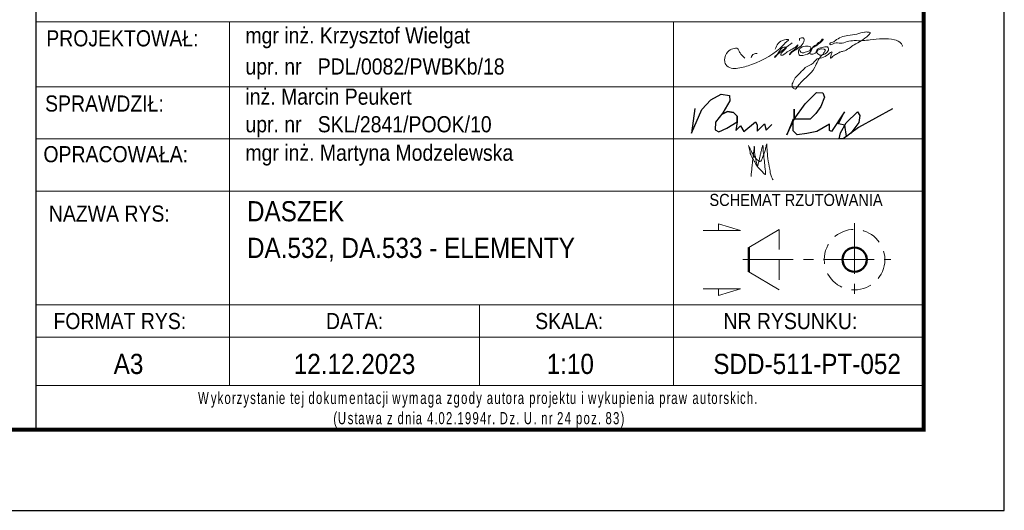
# Model space of a CAD drawing. Header units: millimetres. Extents: x -865 to -433, y 12374 to 12747.
# Tile 4 of 7: x -561 to -439, y 12374 to 12435. Entities that reach past the tile are written whole.
import ezdxf
from ezdxf.enums import TextEntityAlignment as Align

# ---------------------------------------------------------------- set-up
doc = ezdxf.new("R2010")
doc.units = ezdxf.units.MM
doc.header["$LTSCALE"] = 10
doc.linetypes.add('HIDDEN', pattern=[0.375, 0.25, -0.125])
doc.linetypes.add('MITTE', pattern=[2, 1.25, -0.25, 0.25, -0.25])
doc.layers.add('_FORMATKA', color=8, linetype='Continuous', plot=False)
for name, color, linetype, lineweight in [('_RAMKA', 7, 'Continuous', 35), ('_Tabelka', 7, 'Continuous', 25), ('PS_DIM', 4, 'Continuous', 13), ('PS_Hidden', 2, 'HIDDEN', 9), ('PS_MIDLINE', 5, 'MITTE', 13), ('PS_Pos', 1, 'Continuous', 15), ('PS_SOLID', 7, 'Continuous', 30), ('PS_TEXT', 3, 'Continuous', 18)]:
    doc.layers.add(name, color=color, linetype=linetype, lineweight=lineweight)
doc.styles.add('gil', font='txt', dxfattribs={"width": 0.9})

# ---------------------------------------------------------------- blocks, each defined once
blk = doc.blocks.new('A$C077725B1')
at = {"layer": 'PS_SOLID', "color": 5, "lineweight": 25}
for points in [[(0.45, 3.96), (0, 0.74), (1.35, 3.86), (2.53, 5.09), (3.87, 5.86), (4.96, 5.66), (5.03, 4.97), (4.09, 3.39), (3.17, 2.17), (3.12, 1.2), (3.6, 0.93), (4.61, 1.41), (5.99, 2.21), (5.97, 2.95), (5.49, 3.43), (4.71, 3.58), (3.95, 3.2), (4.71, 3.58), (5.49, 3.43), (5.97, 2.95), (5.99, 2.21), (5.79, 1.09), (6.4, 1.71), (6.83, 0.96), (8.36, 2.21), (8.58, 1.82), (8.58, 1.03), (9.53, 1.97), (9.77, 1.14), (10.51, 1.89)], [(26.25, 3.91), (21.8, 1.47), (19.81, 0), (19.26, 0), (19.47, 0.79), (20.21, 2.08), (21.68, 3.55), (21.99, 3.05), (21.86, 2.14), (20.81, 0.74), (20.25, 0.33), (20.03, 1.78), (19.17, 1.98), (19.96, 3.54), (18.27, 0.97), (18, 1.12), (18, 1.91), (16.37, 0.97), (15.05, 0.72), (13.81, 0.54), (13.29, 1.06), (13.29, 2.56), (12.47, 0.52), (13.42, 2.59), (13.42, 3.89), (13.42, 2.59), (14.85, 4.56), (16.34, 6.04), (17.15, 6.01), (17.36, 5.44), (16.89, 4.25), (16.25, 3.31), (15.51, 2.56), (13.42, 2.59)]]:
    blk.add_lwpolyline(points, dxfattribs=at)
blk = doc.blocks.new('tabela_rys')
at = {"layer": '_Tabelka', "color": 251, "lineweight": 15}
for p, q in [((21.62, 58.32), (131.62, 58.32)), ((21.62, 58.32), (131.62, 58.32)), ((45.62, 58.32), (45.62, 37.33)), ((100.62, 58.32), (100.62, 37.33)), ((21.62, 50.24), (131.62, 50.24)), ((21.62, 43.79), (131.62, 43.79)), ((21.62, 37.33), (131.62, 37.33)), ((21.62, 37.33), (131.62, 37.33)), ((21.62, 37.33), (131.62, 37.33)), ((21.62, 37.33), (131.62, 37.33)), ((21.62, 37.33), (131.62, 37.33)), ((21.62, 37.33), (131.62, 37.33)), ((21.62, 37.33), (131.62, 37.33)), ((21.62, 37.33), (131.62, 37.33)), ((45.62, 37.33), (45.62, 23.22)), ((100.62, 37.33), (100.62, 13.22)), ((21.62, 23.22), (131.62, 23.22)), ((131.62, 23.22), (21.62, 23.22)), ((45.62, 23.22), (45.62, 13.22)), ((76.62, 23.22), (76.62, 13.22)), ((21.62, 19.22), (131.62, 19.22)), ((21.62, 13.22), (131.62, 13.22))]:
    blk.add_line(p, q, dxfattribs=at)
at = {"layer": '_Tabelka', "color": 251, "lineweight": 30}
blk.add_lwpolyline([(131.62, 123.55), (21.62, 123.55), (21.62, 7.77), (131.62, 7.77)], close=True, dxfattribs=at)
at = {"layer": 'PS_DIM', "color": 5, "true_color": 0x1d16e9}
for points in [[(109.48, 53.8), (108.99, 54.29), (108.79, 54.65), (108.6, 54.97), (107.99, 54.97), (107.36, 54.6), (106.97, 53.57), (107.12, 53.03), (107.77, 52.55), (108.62, 52.55), (110.32, 53), (114.18, 55.37), (114.63, 55.81), (114.9, 56.08), (114.41, 56.08), (113.23, 54.9)], [(115.36, 55.7), (113.22, 53.93), (113.18, 53.9), (113.18, 53.98), (113.33, 54.13), (113.56, 54.36), (114.45, 55.17), (114.55, 55.14), (113.99, 54.42), (113.95, 54.18), (114.03, 54.16), (114.58, 54.48), (115.19, 54.83), (115.46, 54.98), (115.73, 55.14), (115.95, 55.36), (116.04, 55.45), (116.06, 55.39), (116.02, 55.28), (115.29, 54.61), (115.06, 54.38), (115.02, 54.23), (115.14, 54.35), (115.64, 54.75), (116.77, 55.82), (116.82, 56), (116.82, 56.17), (116.69, 56.3), (116.5, 56.3), (116.26, 56.24), (116.23, 56.11), (116.23, 56)], [(116.27, 54.78), (116.4, 54.56), (116.58, 54.45), (116.96, 54.56), (117.27, 54.64), (117.58, 54.82), (117.66, 55.11), (117.19, 55.3), (116.43, 55.09), (116.18, 54.85), (116.11, 54.56), (116.28, 54.15), (116.65, 54.15), (117.64, 54.62), (118.01, 55.28), (118.3, 55.44), (118.6, 55.74), (118.91, 55.92), (119.04, 56.14), (119.09, 56.16), (118.24, 55.3), (117.84, 55.07), (117.57, 54.61), (117.57, 54.35), (118.03, 54.35), (118.3, 54.51), (118.35, 54.72), (118.63, 54.99), (119.09, 55.11), (119.38, 55.19), (119.72, 55.19), (119.86, 54.94), (119.56, 54.42), (119.25, 54.24), (118.63, 54.24), (118.45, 54.43), (118.39, 54.64), (119.46, 54.8), (119.3, 54.52), (119.18, 54.31), (118.99, 54.13), (118.15, 52.67), (115.93, 50.15), (115.75, 49.97), (115.52, 50.04), (115.33, 50.36), (115.46, 50.86), (115.83, 51.49), (116.51, 52.17), (116.97, 52.63), (117.94, 53.19), (118.45, 53.7), (119.24, 53.91), (120.28, 54.51), (120.08, 53.78), (120.47, 54.09), (120.72, 54.24), (120.96, 54.38), (121.28, 54.56), (121.66, 54.66), (123.03, 55.46), (124.83, 56.69), (124.99, 56.96), (124.75, 57.03), (124.29, 57.03), (123.37, 56.78), (122.22, 56.61), (121.4, 56.39), (120.69, 55.98), (120.26, 55.73), (120.02, 55.6), (120.05, 55.5), (120.57, 55.64), (121.34, 55.64), (122.15, 55.85), (123.03, 55.97), (124.11, 55.97), (125.01, 56.08), (128, 56.08), (128.89, 55.57), (128.97, 55.25), (128.95, 55.23)], [(111.02, 54.38), (110.58, 54.31), (110.37, 54.14), (110.28, 53.86)], [(109.92, 42.99), (110.36, 42.1), (110.66, 41.59), (111.09, 41.15), (111.38, 40.99), (111.66, 41.47), (111.96, 42.25), (112.08, 42.76), (112.2, 43.19)], [(111.71, 43.01), (111.79, 41.97), (111.9, 41.03), (111.99, 40.03), (111.99, 39.38), (111.65, 39.72), (111.22, 40.15), (110.84, 40.68), (110.65, 41.02), (110.26, 41.69), (110.08, 42.33), (109.92, 42.99)], [(110.26, 39.14), (110.35, 40.27), (110.43, 40.94), (110.49, 41.47), (110.59, 42.26), (110.65, 42.75), (110.65, 42.9)], [(110.65, 42.9), (110.68, 42.38), (110.68, 42.14), (110.7, 41.97), (110.71, 41.9), (110.76, 41.68), (110.81, 41.47), (110.84, 41.29), (110.91, 40.88), (111.01, 40.53), (111.04, 40.47), (111.14, 40.66), (111.22, 40.95), (111.29, 41.28), (111.38, 41.81), (111.5, 42.26), (111.6, 42.66), (111.71, 43.03)], [(112.2, 43.19), (112.23, 42.5), (112.33, 41.38), (112.56, 40.06), (112.77, 39.1), (112.98, 38.73)]]:
    blk.add_spline(points, degree=3, dxfattribs=at)
at = {"layer": 'PS_Hidden'}
blk.add_line((113.73, 32.58), (113.73, 25.08), dxfattribs=at)
blk.add_circle((123.07, 28.83), 3.75, dxfattribs=at)
at = {"layer": 'PS_MIDLINE', "ltscale": 0.5}
for p, q in [((123.07, 33.33), (123.07, 24.33)), ((109.23, 28.83), (127.57, 28.83))]:
    blk.add_line(p, q, dxfattribs=at)
at = {"layer": 'PS_Pos'}
for p, q in [((109.98, 30.33), (113.73, 32.58)), ((113.73, 25.08), (109.98, 27.33))]:
    blk.add_line(p, q, dxfattribs=at)
at = {"layer": 'PS_Pos', "lineweight": 50}
blk.add_line((109.98, 27.33), (109.98, 30.33), dxfattribs=at)
at = {"layer": 'PS_SOLID', "lineweight": 50}
blk.add_line((109.98, 30.33), (109.98, 27.33), dxfattribs=at)
blk.add_circle((123.07, 28.83), 1.5, dxfattribs=at)
blk.add_circle((123.07, 28.83), 1.5, dxfattribs=at)
at = {"layer": 'PS_TEXT', "color": 7}
for p, q in [((108.95, 32.44), (106.22, 33.26)), ((106.22, 33.26), (106.22, 32.44)), ((108.95, 32.44), (104.3, 32.44)), ((108.95, 25.21), (104.3, 25.21)), ((108.95, 25.21), (106.22, 24.39)), ((106.22, 24.39), (106.22, 25.21))]:
    blk.add_line(p, q, dxfattribs=at)
at = {"layer": 'PS_Pos', "color": 7, "xscale": 0.9500000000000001, "yscale": 0.9500000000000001, "zscale": 0.9500000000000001}
blk.add_blockref('A$C077725B1', (102.85, 43.79), dxfattribs=at)
at = {"layer": '_Tabelka', "color": 12, "style": 'gil', "width": 0.9}
for s, p in [('PROJEKTOWAŁ: ', (32.69, 56.26)), ('SPRAWDZIŁ: ', (30.47, 48.18)), ('OPRACOWAŁA: ', (31.87, 41.9)), ('NAZWA RYS:', (30.74, 34.54))]:
    blk.add_text(s, height=2, dxfattribs=at).set_placement(p, align=Align.MIDDLE)
at = {"layer": '_Tabelka', "color": 7, "style": 'gil', "width": 0.9}
for s, p in [('mgr inż. Krzysztof Wielgat', (47.6, 56.62)), ('upr. nr   PDL/0082/PWBKb/18 ', (47.6, 52.77)), ('inż. Marcin Peukert', (47.6, 49.03)), ('upr. nr   SKL/2841/POOK/10 ', (47.6, 45.61)), ('mgr inż. Martyna Modzelewska', (47.6, 42.08))]:
    blk.add_text(s, height=2, dxfattribs=at).set_placement(p, align=Align.MIDDLE_LEFT)
at = {"layer": '_Tabelka', "color": 251, "style": 'gil', "width": 0.9}
for s, p in [('FORMAT RYS:', (32.04, 21.22)), ('DATA:', (61.12, 21.22)), ('SKALA:', (87.72, 21.22)), ('NR RYSUNKU:', (115.12, 21.22))]:
    blk.add_text(s, height=2, dxfattribs=at).set_placement(p, align=Align.MIDDLE)
at = {"layer": '_Tabelka', "color": 7, "lineweight": 13, "insert": (22.63, 10.21), "char_height": 1.5, "attachment_point": 4, "style": 'gil'}
blk.add_mtext_dynamic_manual_height_columns('\\pi19.101;{\\W0.7;\\T1.2;Wykorzystanie tej dokumentacji wymaga zgody autora projektu i wykupienia praw autorskich.\\P\\pi35.865;(Ustawa z dnia 4.02.1994r. Dz. U. nr 24 poz. 83)}', width=107.5936, gutter_width=12.5, heights=[0], dxfattribs=at)
at = {"layer": '_Tabelka', "color": 7, "style": 'gil', "width": 0.9}
for p in [(47.79, 34.83), (47.79, 30.29), (47.79, 26.06)]:
    blk.add_attdef('NAZWA_RYS:', text='', height=2.5, dxfattribs=at).set_placement(p, align=Align.MIDDLE_LEFT)
blk.add_attdef('FORMAT', text='', height=2.5, dxfattribs=at).set_placement((33.12, 15.91), align=Align.MIDDLE)
at = {"layer": '_Tabelka', "color": 7, "style": 'gil', "width": 0.9, "flags": 8}
for tag, p in [('DATA', (61.11, 15.91)), ('SKALA', (87.85, 15.91)), ('NR_RYSUNKU', (117.18, 15.91))]:
    blk.add_attdef(tag, text='', height=2.5, dxfattribs=at).set_placement(p, align=Align.MIDDLE)
at = {"layer": 'PS_TEXT', "color": 7, "insert": (100.88, 36.98), "char_height": 1.5, "width": 31.0028, "attachment_point": 1, "style": 'gil'}
blk.add_mtext('\\pi4.2099;SCHEMAT RZUTOWANIA', dxfattribs=at)
blk = doc.blocks.new('*U89')
at = {"layer": '_FORMATKA', "lineweight": -3}
blk.add_lwpolyline([(-420, 0), (0, 0), (0, 297), (-420, 297)], close=True, dxfattribs=at)
at = {"layer": '_RAMKA', "lineweight": -3, "const_width": 0.5}
blk.add_lwpolyline([(-390, 10), (-10, 10), (-10, 287), (-390, 287)], close=True, dxfattribs=at)

msp = doc.modelspace()

# ---------------------------------------------------------------- block references
at = {"layer": 'PS_DIM'}
msp.add_blockref('*U89', (-439.07, 12374.14), dxfattribs=at)
at = {"layer": 'PS_DIM', "color": 7}
ref = msp.add_blockref('tabela_rys', (-580.69, 12376.38), dxfattribs=at)
ref.add_attrib('FORMAT', 'A3', dxfattribs={"layer": '_Tabelka', "color": 7, "height": 2.5, "style": 'gil', "width": 0.9}).set_placement((-547.57, 12392.29), align=Align.MIDDLE)
ref.add_attrib('DATA', '12.12.2023', dxfattribs={"layer": '_Tabelka', "color": 7, "height": 2.5, "style": 'gil', "width": 0.9, "flags": 8}).set_placement((-519.57, 12392.29), align=Align.MIDDLE)
ref.add_attrib('SKALA', '1:10', dxfattribs={"layer": '_Tabelka', "color": 7, "height": 2.5, "style": 'gil', "width": 0.9, "flags": 8}).set_placement((-492.84, 12392.29), align=Align.MIDDLE)
ref.add_attrib('NR_RYSUNKU', 'SDD-511-PT-052', dxfattribs={"layer": '_Tabelka', "color": 7, "height": 2.5, "style": 'gil', "width": 0.9, "flags": 8}).set_placement((-463.5, 12392.29), align=Align.MIDDLE)
ref.add_attrib('NAZWA_RYS:', 'DASZEK', dxfattribs={"layer": '_Tabelka', "color": 7, "height": 2.5, "style": 'gil', "width": 0.9}).set_placement((-532.9, 12411.21), align=Align.MIDDLE_LEFT)
ref.add_attrib('NAZWA_RYS:', 'DA.532, DA.533 - ELEMENTY', dxfattribs={"layer": '_Tabelka', "color": 7, "height": 2.5, "style": 'gil', "width": 0.9}).set_placement((-532.9, 12406.67), align=Align.MIDDLE_LEFT)

doc.saveas('drawing.dxf')
